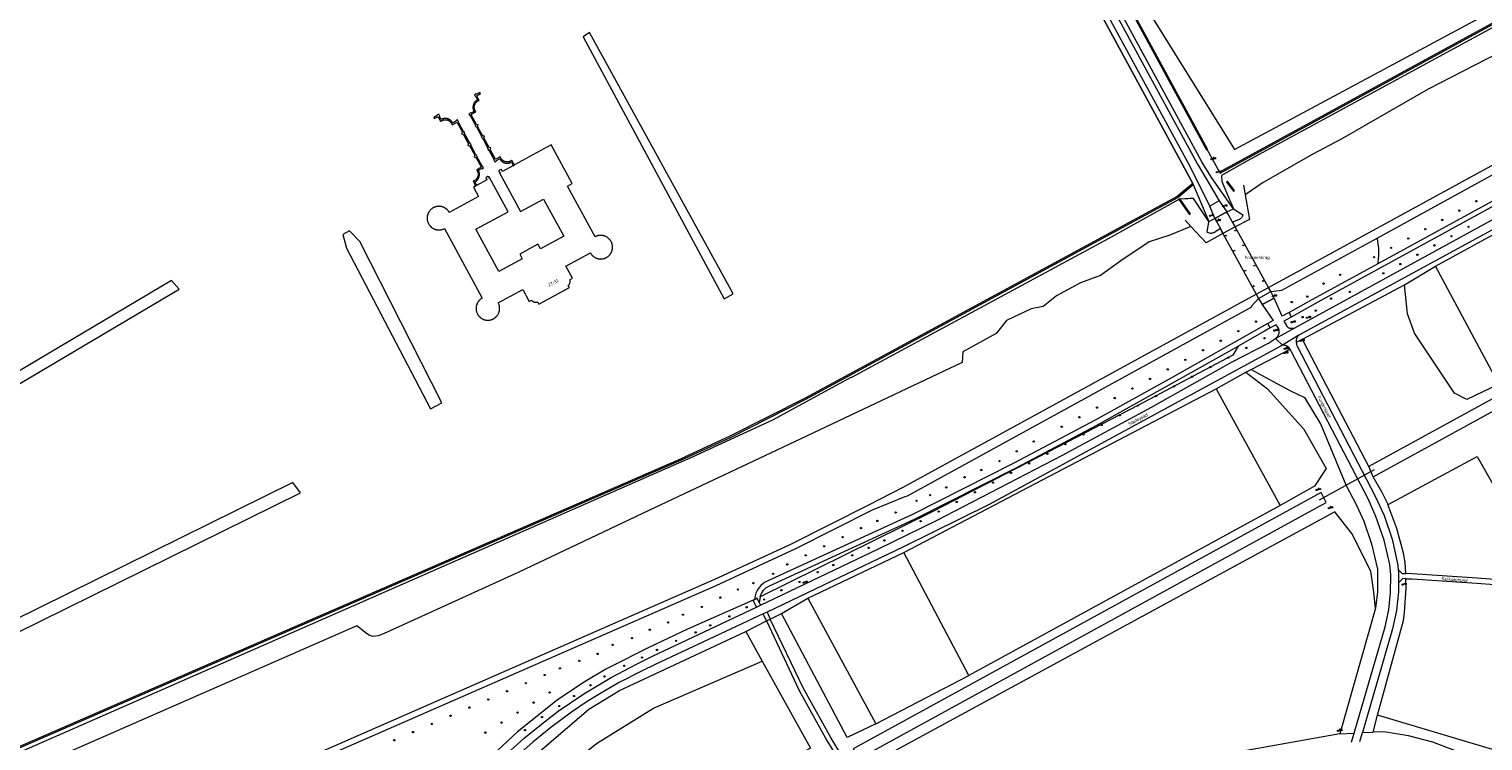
# Model space of a CAD drawing. Header units: metres. Extents: x 138165 to 154469, y 480134 to 494189.
# Tile 72 of 256: x 145283 to 145849, y 484283 to 484559. Entities that reach past the tile are written whole.
import ezdxf

# ---------------------------------------------------------------- set-up
doc = ezdxf.new("R2010")
doc.units = ezdxf.units.M
doc.header["$LTSCALE"] = 0.001
doc.header["$MEASUREMENT"] = 0
for name, color, linetype, lineweight in [('TOP-L-duiker', 7, 'Continuous', 0), ('TOP-L-terrein hoogteverschil grondkering', 7, 'Continuous', 0), ('TOP-L-terrein schutting raster hek leuning', 7, 'Continuous', 0), ('TOP-L-topo objecten punt', 7, 'Continuous', 0), ('TOP-L-topo objecten vlak', 7, 'Continuous', 0), ('TOP-L-water beschoeiing', 7, 'Continuous', 0), ('TOP-T-topo huisnummering naamgeving', 7, 'Continuous', 0)]:
    doc.layers.add(name, color=color, linetype=linetype, lineweight=lineweight)
doc.styles.add('Style-INTL_ISO', font='INTL_ISO.shx')
doc.styles.add('Style-STANDARD', font='STANDARD.shx')

# ---------------------------------------------------------------- blocks, each defined once
blk = doc.blocks.new('24')
at = {"layer": 'TOP-L-topo objecten punt', "color": 7, "linetype": 'Continuous', "lineweight": 0}
for radius in [0.025, 0.0182, 0.0115, 0.005]:
    blk.add_circle((0, 0), radius, dxfattribs=at)
blk = doc.blocks.new('131')
at = {"layer": 'TOP-L-topo objecten punt', "color": 7, "linetype": 'Continuous', "lineweight": 0}
blk.add_circle((0, 0), 0.025, dxfattribs=at)
at = {"layer": 'TOP-L-topo objecten punt', "color": 7, "linetype": 'Continuous', "lineweight": 0, "style": 'Style-STANDARD'}
blk.add_text('SM', height=0.06, dxfattribs=at).set_placement((0.0483, 0))
blk = doc.blocks.new('175')
at = {"layer": 'TOP-L-topo objecten punt', "color": 7, "linetype": 'Continuous', "lineweight": 0}
blk.add_circle((0, 0), 0.025, dxfattribs=at)
at = {"layer": 'TOP-L-topo objecten punt', "color": 7, "linetype": 'Continuous', "lineweight": 0, "style": 'Style-STANDARD'}
blk.add_text('SB', height=0.06, dxfattribs=at).set_placement((0.0483, 0))
blk = doc.blocks.new('11')
at = {"layer": 'TOP-L-topo objecten punt', "color": 7, "linetype": 'Continuous', "lineweight": 0}
blk.add_circle((0, 0), 0.025, dxfattribs=at)
at = {"layer": 'TOP-L-topo objecten punt', "color": 7, "linetype": 'Continuous', "lineweight": 0, "style": 'Style-STANDARD'}
blk.add_text('AB', height=0.06, dxfattribs=at).set_placement((0.0483, 0))
blk = doc.blocks.new('14')
at = {"layer": 'TOP-L-topo objecten punt', "color": 7, "linetype": 'Continuous', "lineweight": 0}
blk.add_circle((0, 0), 0.025, dxfattribs=at)
at = {"layer": 'TOP-L-topo objecten punt', "color": 7, "linetype": 'Continuous', "lineweight": 0, "style": 'Style-STANDARD'}
blk.add_text('VB', height=0.06, dxfattribs=at).set_placement((0.0483, 0))

msp = doc.modelspace()

# ---------------------------------------------------------------- linework, layer by layer
at = {"layer": 'TOP-L-duiker', "flags": 128}
for points in [[(145746.28, 484503.5), (145741.31, 484512.46)], [(145784.97, 484376.41), (145806.41, 484388.21)]]:
    msp.add_lwpolyline(points, dxfattribs=at)
at = {"layer": 'TOP-L-terrein hoogteverschil grondkering', "flags": 128}
for points in [[(145755.47, 484498.64), (145756.11, 484494.91)], [(145756.11, 484494.91), (145757.76, 484485.34), (145752.29, 484482.39)], [(145735.04, 484482.63), (145732.79, 484485.06)], [(145747.51, 484479.89), (145740.94, 484476.25), (145735.04, 484482.63)], [(145752.29, 484482.39), (145747.51, 484479.89)]]:
    msp.add_lwpolyline(points, dxfattribs=at)
at = {"layer": 'TOP-L-terrein schutting raster hek leuning', "flags": 128}
msp.add_lwpolyline([(145735.73, 484499.34), (145594.26, 484759.77), (145592.19, 484763.25), (145589.82, 484766.4), (145587.11, 484769.32), (145585.89, 484770.45), (145584.62, 484771.57), (145583.38, 484772.44), (145579.08, 484774.65)], dxfattribs=at)
at = {"layer": 'TOP-L-topo objecten vlak', "flags": 128}
for points in [[(145579.08, 484774.65), (145583.38, 484772.44), (145584.62, 484771.57), (145585.89, 484770.45), (145587.11, 484769.32), (145589.82, 484766.4), (145592.19, 484763.25), (145594.26, 484759.77), (145735.73, 484499.34)], [(145742.34, 484490.43), (145734.9, 484505.6), (145595.98, 484760.8), (145593.85, 484764.36), (145591.36, 484767.69), (145588.53, 484770.73), (145587.25, 484771.92)], [(145330.88, 484249.64), (145550.02, 484345.58), (145579.21, 484359.1), (145609.89, 484374.49), (145623.19, 484381.3), (145760.47, 484456.3), (145765.2, 484458.89), (146220.19, 484707.49), (146253.18, 484725.48), (146300.77, 484751.18)], [(146062.05, 484676.38), (146037.15, 484662.66), (145999.88, 484642.3), (145746.16, 484503.72), (145746.4, 484503.28), (146000.12, 484641.86), (146037.16, 484662.1), (146037.82, 484660.77)], [(145851.84, 484672.23), (145839.16, 484665.43), (145831.71, 484658.57), (145825.84, 484653.2), (145815.08, 484648.31), (145805.14, 484644.39), (145800.9, 484640.81), (145795.35, 484639.18), (145792.09, 484633.96), (145782.31, 484629.4), (145761.12, 484618.15), (145743.15, 484609.29), (145718.86, 484596.9), (145709.73, 484592.5), (145705.28, 484587.41), (145751.98, 484512.56), (145899.93, 484592.03)], [(145775.47, 484443.17), (145879.41, 484500), (146000, 484565.8), (146183.11, 484665.69)], [(146184.61, 484662.95), (146017.13, 484571.51), (145890.05, 484501.88), (145777, 484440.31)], [(146037.82, 484660.77), (146000, 484640.23), (145756.76, 484507.96), (145746.94, 484502.45), (145747.11, 484500), (145750.03, 484493.06), (145750.22, 484492.6), (145750.41, 484492.14), (145751.54, 484489.45)], [(146278.67, 484649.33), (146000, 484496.45), (145804.19, 484389.32)], [(145805.93, 484385.34), (146000, 484491.61), (146257.07, 484632.44), (146280.56, 484645.19), (146280.89, 484645.37)], [(145683.79, 484605.77), (145737.61, 484506.76), (145741.6, 484500), (145746.01, 484492.49)], [(145751.54, 484489.45), (145743, 484501.56), (145739.35, 484507.75), (145685.26, 484607.25)], [(145688.6, 484608.99), (145741.09, 484512.34), (145741.53, 484512.58), (145689.04, 484609.22)], [(145830.13, 484467.15), (146010.64, 484565.88)], [(145557.12, 484456.42), (145501.29, 484557.94), (145498.79, 484556.27), (145553.58, 484454.54), (145557.12, 484456.42)], [(145868.12, 484556.85), (145827.26, 484535.98), (145793.67, 484516.66), (145782.4, 484510.63), (145763.16, 484499.65), (145756.11, 484494.91), (145757.76, 484485.34), (145752.29, 484482.39)], [(145472.17, 484506.56), (145471.98, 484506.91), (145471.85, 484506.84), (145471.06, 484508.28), (145470.97, 484508.21), (145470.91, 484508.17), (145470.78, 484508.09), (145470.65, 484508.01), (145470.58, 484507.97), (145470.45, 484507.91), (145470.31, 484507.85), (145470.17, 484507.8), (145470.09, 484507.78), (145469.95, 484507.74), (145469.8, 484507.71), (145469.65, 484507.69), (145469.5, 484507.67), (145469.35, 484507.66), (145469.27, 484507.66), (145469.12, 484507.67), (145469.05, 484507.67), (145468.9, 484507.69), (145468.75, 484507.72), (145468.6, 484507.75), (145468.45, 484507.79), (145468.38, 484507.81), (145468.31, 484507.84), (145468.24, 484507.86), (145468.17, 484507.89), (145468.03, 484507.95), (145467.9, 484508.02), (145467.83, 484508.06), (145467.71, 484508.14), (145467.58, 484508.23), (145467.52, 484508.28), (145467.46, 484508.32), (145467.41, 484508.37), (145467.3, 484508.47), (145467.24, 484508.53), (145467.19, 484508.58), (145467.14, 484508.64), (145467.09, 484508.7), (145467, 484508.82), (145466.95, 484508.88), (145466.87, 484509), (145466.83, 484509.07), (145466.8, 484509.13), (145466.76, 484509.2), (145466.73, 484509.27), (145466.69, 484509.33), (145466.63, 484509.47), (145466.58, 484509.61), (145464.87, 484508.69), (145464.8, 484508.82), (145464.67, 484508.75), (145462.62, 484512.53), (145462.75, 484512.6), (145462.91, 484513.14), (145462.37, 484513.3), (145462.24, 484513.23), (145460.19, 484517.01), (145460.32, 484517.08), (145460.48, 484517.62), (145459.94, 484517.79), (145459.81, 484517.72), (145457.76, 484521.49), (145457.89, 484521.57), (145458.05, 484522.11), (145457.51, 484522.27), (145457.38, 484522.2), (145455.33, 484525.98), (145455.46, 484526.05), (145455.39, 484526.18), (145457.1, 484527.11), (145457.02, 484527.21), (145456.98, 484527.27), (145456.94, 484527.33), (145456.86, 484527.46), (145456.82, 484527.52), (145456.79, 484527.59), (145456.72, 484527.73), (145456.66, 484527.87), (145456.64, 484527.94), (145456.61, 484528.01), (145456.57, 484528.15), (145456.54, 484528.3), (145456.51, 484528.45), (145456.49, 484528.6), (145456.48, 484528.75), (145456.48, 484528.82), (145456.48, 484528.97), (145456.48, 484529.05), (145456.48, 484529.13), (145456.5, 484529.28), (145456.53, 484529.42), (145456.54, 484529.5), (145456.58, 484529.65), (145456.6, 484529.72), (145456.62, 484529.79), (145456.67, 484529.93), (145456.7, 484530), (145456.77, 484530.14), (145456.83, 484530.27), (145456.87, 484530.34), (145456.91, 484530.4), (145456.99, 484530.53), (145457.04, 484530.59), (145457.13, 484530.71), (145457.18, 484530.77), (145457.23, 484530.82), (145457.29, 484530.88), (145457.34, 484530.93), (145457.45, 484531.03), (145457.51, 484531.08), (145457.63, 484531.17), (145457.75, 484531.26), (145457.88, 484531.34), (145458.01, 484531.41), (145458.14, 484531.48), (145458.28, 484531.54), (145458.43, 484531.59), (145457.5, 484533.3), (145457.63, 484533.37), (145457.56, 484533.5), (145458.88, 484534.22), (145458.64, 484534.66), (145457.32, 484533.94), (145457.25, 484534.07), (145456.55, 484533.69), (145456.93, 484532.99), (145457.06, 484533.06), (145457.73, 484531.83), (145457.58, 484531.75), (145457.45, 484531.66), (145457.31, 484531.57), (145457.18, 484531.46), (145457.12, 484531.41), (145457.06, 484531.36), (145457, 484531.3), (145456.94, 484531.24), (145456.89, 484531.18), (145456.83, 484531.12), (145456.73, 484531), (145456.62, 484530.87), (145456.53, 484530.73), (145456.49, 484530.67), (145456.45, 484530.6), (145456.36, 484530.45), (145456.29, 484530.31), (145456.23, 484530.16), (145456.2, 484530.08), (145456.17, 484530.01), (145456.12, 484529.85), (145456.07, 484529.69), (145456.05, 484529.61), (145456.04, 484529.53), (145456.01, 484529.37), (145455.99, 484529.21), (145455.98, 484529.04), (145455.98, 484528.88), (145455.98, 484528.72), (145455.98, 484528.64), (145455.99, 484528.55), (145456.01, 484528.39), (145456.04, 484528.23), (145456.06, 484528.15), (145456.1, 484527.99), (145456.12, 484527.91), (145456.17, 484527.76), (145456.23, 484527.6), (145456.26, 484527.53), (145456.33, 484527.38), (145456.38, 484527.29), (145455.15, 484526.62), (145455.08, 484526.75), (145454.37, 484526.37), (145454.76, 484525.67), (145454.89, 484525.74), (145456.94, 484521.96), (145456.8, 484521.89), (145457.19, 484521.18), (145457.32, 484521.26), (145459.37, 484517.48), (145459.24, 484517.41), (145459.62, 484516.7), (145459.75, 484516.77), (145461.8, 484512.99), (145461.67, 484512.92), (145462.05, 484512.22), (145462.18, 484512.29), (145464.23, 484508.51), (145464.1, 484508.44), (145464.48, 484507.73), (145465.18, 484508.12), (145465.11, 484508.25), (145466.34, 484508.92), (145466.42, 484508.77), (145466.47, 484508.71), (145466.51, 484508.64), (145466.61, 484508.5), (145466.66, 484508.44), (145466.71, 484508.38), (145466.76, 484508.31), (145466.82, 484508.25), (145466.93, 484508.13), (145466.99, 484508.08), (145467.05, 484508.02), (145467.11, 484507.97), (145467.17, 484507.91), (145467.3, 484507.81), (145467.44, 484507.72), (145467.51, 484507.68), (145467.58, 484507.63), (145467.72, 484507.55), (145467.86, 484507.48), (145468.02, 484507.41), (145468.09, 484507.38), (145468.24, 484507.33), (145468.4, 484507.28), (145468.56, 484507.24), (145468.64, 484507.23), (145468.72, 484507.21), (145468.8, 484507.2), (145468.96, 484507.18), (145469.13, 484507.17), (145469.29, 484507.16), (145469.46, 484507.17), (145469.62, 484507.18), (145469.78, 484507.2), (145469.94, 484507.23), (145470.02, 484507.24), (145470.18, 484507.28), (145470.26, 484507.31), (145470.34, 484507.33), (145470.49, 484507.39), (145470.64, 484507.45), (145470.72, 484507.48), (145470.89, 484507.57), (145471.41, 484506.6), (145471.28, 484506.53), (145471.47, 484506.18)], [(145457.58, 484498.65), (145457.39, 484499), (145457.26, 484498.93), (145456.75, 484499.91), (145456.82, 484499.95), (145456.89, 484499.99), (145457.03, 484500.08), (145457.16, 484500.17), (145457.29, 484500.28), (145457.35, 484500.33), (145457.41, 484500.38), (145457.47, 484500.44), (145457.53, 484500.5), (145457.64, 484500.62), (145457.75, 484500.74), (145457.8, 484500.81), (145457.85, 484500.87), (145457.89, 484500.94), (145457.94, 484501.01), (145458.03, 484501.15), (145458.11, 484501.29), (145458.14, 484501.36), (145458.18, 484501.44), (145458.24, 484501.59), (145458.3, 484501.74), (145458.35, 484501.9), (145458.37, 484501.97), (145458.39, 484502.06), (145458.41, 484502.13), (145458.43, 484502.22), (145458.44, 484502.29), (145458.45, 484502.38), (145458.47, 484502.54), (145458.48, 484502.62), (145458.48, 484502.7), (145458.48, 484502.78), (145458.48, 484502.87), (145458.48, 484503.03), (145458.47, 484503.19), (145458.46, 484503.27), (145458.45, 484503.35), (145458.42, 484503.52), (145458.38, 484503.67), (145458.33, 484503.83), (145458.31, 484503.91), (145458.28, 484503.99), (145458.22, 484504.14), (145458.19, 484504.22), (145458.15, 484504.29), (145458.12, 484504.36), (145458.08, 484504.43), (145459.31, 484505.1), (145459.38, 484504.97), (145460.08, 484505.35), (145459.7, 484506.06), (145459.57, 484505.98), (145457.52, 484509.76), (145457.65, 484509.84), (145457.27, 484510.54), (145457.14, 484510.47), (145455.09, 484514.25), (145455.22, 484514.32), (145454.84, 484515.02), (145454.71, 484514.95), (145452.66, 484518.73), (145452.79, 484518.8), (145452.41, 484519.5), (145452.28, 484519.43), (145450.23, 484523.21), (145450.36, 484523.28), (145449.98, 484523.99), (145449.28, 484523.61), (145449.35, 484523.47), (145448.12, 484522.81), (145448.08, 484522.88), (145447.99, 484523.02), (145447.9, 484523.16), (145447.85, 484523.22), (145447.8, 484523.28), (145447.75, 484523.35), (145447.64, 484523.47), (145447.53, 484523.59), (145447.41, 484523.7), (145447.35, 484523.76), (145447.22, 484523.86), (145447.09, 484523.96), (145447.02, 484524), (145446.95, 484524.05), (145446.81, 484524.13), (145446.67, 484524.21), (145446.59, 484524.24), (145446.45, 484524.31), (145446.37, 484524.34), (145446.29, 484524.37), (145446.14, 484524.42), (145445.98, 484524.46), (145445.9, 484524.48), (145445.82, 484524.5), (145445.66, 484524.53), (145445.49, 484524.54), (145445.33, 484524.56), (145445.25, 484524.56), (145445.17, 484524.56), (145445, 484524.56), (145444.92, 484524.55), (145444.76, 484524.53), (145444.68, 484524.52), (145444.52, 484524.5), (145444.36, 484524.46), (145444.28, 484524.44), (145444.12, 484524.39), (145444.04, 484524.36), (145443.97, 484524.34), (145443.82, 484524.27), (145443.67, 484524.2), (145443.58, 484524.16), (145442.91, 484525.39), (145443.04, 484525.46), (145442.66, 484526.16), (145441.95, 484525.78), (145442.03, 484525.65), (145440.71, 484524.93), (145440.95, 484524.49), (145442.26, 484525.21), (145442.34, 484525.08), (145442.47, 484525.15), (145443.39, 484523.44), (145443.49, 484523.51), (145443.55, 484523.56), (145443.68, 484523.64), (145443.81, 484523.71), (145443.94, 484523.78), (145444.08, 484523.84), (145444.22, 484523.9), (145444.37, 484523.95), (145444.44, 484523.97), (145444.59, 484524), (145444.73, 484524.03), (145444.81, 484524.04), (145444.96, 484524.05), (145445.11, 484524.06), (145445.19, 484524.06), (145445.34, 484524.06), (145445.49, 484524.04), (145445.56, 484524.03), (145445.71, 484524.01), (145445.79, 484523.99), (145445.93, 484523.96), (145446.01, 484523.94), (145446.08, 484523.91), (145446.15, 484523.89), (145446.29, 484523.83), (145446.43, 484523.77), (145446.49, 484523.74), (145446.56, 484523.7), (145446.69, 484523.62), (145446.75, 484523.58), (145446.88, 484523.49), (145446.94, 484523.45), (145446.99, 484523.4), (145447.11, 484523.3), (145447.16, 484523.25), (145447.27, 484523.14), (145447.37, 484523.03), (145447.42, 484522.97), (145447.51, 484522.85), (145447.59, 484522.72), (145447.67, 484522.59), (145447.73, 484522.46), (145447.8, 484522.32), (145447.85, 484522.18), (145447.88, 484522.11), (145449.58, 484523.03), (145449.66, 484522.9), (145449.79, 484522.97), (145451.84, 484519.2), (145451.71, 484519.12), (145451.55, 484518.58), (145452.09, 484518.42), (145452.22, 484518.49), (145454.27, 484514.71), (145454.14, 484514.64), (145453.98, 484514.1), (145454.52, 484513.94), (145454.65, 484514.01), (145456.7, 484510.23), (145456.57, 484510.16), (145456.41, 484509.61), (145456.95, 484509.45), (145457.08, 484509.52), (145459.13, 484505.74), (145459, 484505.67), (145459.07, 484505.54), (145457.36, 484504.61), (145457.41, 484504.56), (145457.45, 484504.49), (145457.54, 484504.37), (145457.62, 484504.24), (145457.65, 484504.17), (145457.72, 484504.04), (145457.75, 484503.97), (145457.81, 484503.83), (145457.86, 484503.69), (145457.9, 484503.54), (145457.93, 484503.39), (145457.96, 484503.25), (145457.97, 484503.17), (145457.98, 484503.02), (145457.98, 484502.95), (145457.98, 484502.87), (145457.98, 484502.79), (145457.98, 484502.64), (145457.97, 484502.57), (145457.95, 484502.42), (145457.93, 484502.27), (145457.89, 484502.12), (145457.87, 484502.05), (145457.85, 484501.98), (145457.8, 484501.84), (145457.77, 484501.76), (145457.75, 484501.7), (145457.68, 484501.56), (145457.61, 484501.42), (145457.57, 484501.36), (145457.53, 484501.3), (145457.45, 484501.17), (145457.36, 484501.05), (145457.31, 484500.99), (145457.21, 484500.88), (145457.15, 484500.83), (145457.04, 484500.72), (145456.99, 484500.67), (145456.87, 484500.58), (145456.81, 484500.53), (145456.68, 484500.45), (145456.56, 484500.37), (145456.49, 484500.33), (145456.42, 484500.3), (145456.36, 484500.26), (145456.22, 484500.2), (145456.15, 484500.17), (145456.03, 484500.13), (145456.82, 484498.69), (145456.68, 484498.62), (145456.88, 484498.26)], [(145456.88, 484498.26), (145456.17, 484497.88), (145458.17, 484494.2), (145446.77, 484488.02), (145446.67, 484488.18), (145446.62, 484488.26), (145446.52, 484488.42), (145446.47, 484488.5), (145446.35, 484488.66), (145446.29, 484488.73), (145446.17, 484488.88), (145446.04, 484489.02), (145445.97, 484489.09), (145445.9, 484489.15), (145445.76, 484489.28), (145445.69, 484489.34), (145445.61, 484489.41), (145445.54, 484489.47), (145445.46, 484489.52), (145445.39, 484489.58), (145445.31, 484489.63), (145445.15, 484489.74), (145444.98, 484489.84), (145444.9, 484489.88), (145444.73, 484489.97), (145444.55, 484490.05), (145444.46, 484490.08), (145444.29, 484490.15), (145444.1, 484490.21), (145443.92, 484490.27), (145443.83, 484490.29), (145443.64, 484490.33), (145443.55, 484490.35), (145443.36, 484490.38), (145443.26, 484490.39), (145443.07, 484490.41), (145442.88, 484490.42), (145442.69, 484490.42), (145442.59, 484490.42), (145442.4, 484490.41), (145442.31, 484490.4), (145442.11, 484490.38), (145441.93, 484490.35), (145441.83, 484490.33), (145441.64, 484490.29), (145441.55, 484490.27), (145441.37, 484490.22), (145441.19, 484490.15), (145441.01, 484490.09), (145440.83, 484490.01), (145440.66, 484489.93), (145440.58, 484489.88), (145440.41, 484489.79), (145440.24, 484489.69), (145440.09, 484489.58), (145439.93, 484489.47), (145439.78, 484489.35), (145439.71, 484489.28), (145439.57, 484489.16), (145439.43, 484489.02), (145439.3, 484488.88), (145439.18, 484488.73), (145439.06, 484488.58), (145439.01, 484488.51), (145438.9, 484488.35), (145438.85, 484488.27), (145438.75, 484488.1), (145438.66, 484487.93), (145438.61, 484487.85), (145438.53, 484487.67), (145438.46, 484487.5), (145438.43, 484487.41), (145438.36, 484487.23), (145438.34, 484487.13), (145438.29, 484486.95), (145438.26, 484486.86), (145438.23, 484486.67), (145438.21, 484486.57), (145438.18, 484486.39), (145438.16, 484486.19), (145438.16, 484486.1), (145438.15, 484485.91), (145438.15, 484485.72), (145438.16, 484485.52), (145438.18, 484485.33), (145438.2, 484485.14), (145438.23, 484484.96), (145438.28, 484484.77), (145438.3, 484484.67), (145438.35, 484484.49), (145438.38, 484484.4), (145438.41, 484484.31), (145438.45, 484484.22), (145438.52, 484484.04), (145438.6, 484483.87), (145438.64, 484483.78), (145438.73, 484483.61), (145438.82, 484483.45), (145438.93, 484483.28), (145438.98, 484483.21), (145439.09, 484483.05), (145439.15, 484482.98), (145439.27, 484482.83), (145439.34, 484482.76), (145439.4, 484482.69), (145439.47, 484482.62), (145439.54, 484482.55), (145439.68, 484482.42), (145439.75, 484482.36), (145439.9, 484482.23), (145440.05, 484482.12), (145440.13, 484482.07), (145440.29, 484481.96), (145440.45, 484481.86), (145440.62, 484481.77), (145440.79, 484481.68), (145440.88, 484481.64), (145441.06, 484481.57), (145441.24, 484481.5), (145441.33, 484481.47), (145441.51, 484481.42), (145441.6, 484481.39), (145441.79, 484481.35), (145441.88, 484481.33), (145442.07, 484481.3), (145442.26, 484481.28), (145442.36, 484481.27), (145442.45, 484481.26), (145442.55, 484481.26), (145442.74, 484481.25), (145442.84, 484481.25), (145443.03, 484481.26), (145443.22, 484481.28), (145443.41, 484481.3), (145443.6, 484481.34), (145443.79, 484481.38), (145443.97, 484481.42), (145444.06, 484481.45), (145444.24, 484481.51), (145444.42, 484481.58), (145444.6, 484481.65), (145444.69, 484481.69), (145444.77, 484481.73), (145444.92, 484481.81), (145459.58, 484454.79), (145459.49, 484454.74), (145459.33, 484454.64), (145459.25, 484454.59), (145459.09, 484454.48), (145458.94, 484454.37), (145458.79, 484454.25), (145458.65, 484454.12), (145458.51, 484453.99), (145458.38, 484453.85), (145458.31, 484453.78), (145458.19, 484453.63), (145458.07, 484453.48), (145457.96, 484453.32), (145457.91, 484453.24), (145457.81, 484453.08), (145457.72, 484452.91), (145457.63, 484452.74), (145457.55, 484452.57), (145457.48, 484452.39), (145457.41, 484452.21), (145457.36, 484452.03), (145457.31, 484451.84), (145457.29, 484451.75), (145457.27, 484451.65), (145457.23, 484451.47), (145457.21, 484451.28), (145457.2, 484451.18), (145457.18, 484450.99), (145457.18, 484450.89), (145457.18, 484450.7), (145457.18, 484450.51), (145457.2, 484450.32), (145457.22, 484450.13), (145457.23, 484450.03), (145457.27, 484449.85), (145457.29, 484449.75), (145457.33, 484449.57), (145457.39, 484449.38), (145457.45, 484449.2), (145457.52, 484449.02), (145457.59, 484448.85), (145457.67, 484448.67), (145457.77, 484448.51), (145457.86, 484448.34), (145457.91, 484448.26), (145458.02, 484448.1), (145458.14, 484447.95), (145458.2, 484447.87), (145458.26, 484447.8), (145458.38, 484447.66), (145458.45, 484447.59), (145458.52, 484447.52), (145458.58, 484447.45), (145458.65, 484447.38), (145458.72, 484447.32), (145458.8, 484447.26), (145458.87, 484447.2), (145458.95, 484447.14), (145459.02, 484447.08), (145459.18, 484446.97), (145459.34, 484446.86), (145459.5, 484446.77), (145459.59, 484446.72), (145459.67, 484446.67), (145459.84, 484446.59), (145459.93, 484446.55), (145460.11, 484446.48), (145460.2, 484446.45), (145460.38, 484446.38), (145460.47, 484446.36), (145460.56, 484446.33), (145460.65, 484446.31), (145460.75, 484446.28), (145460.94, 484446.25), (145461.03, 484446.23), (145461.22, 484446.2), (145461.41, 484446.18), (145461.51, 484446.18), (145461.7, 484446.17), (145461.79, 484446.17), (145461.98, 484446.18), (145462.08, 484446.18), (145462.27, 484446.2), (145462.37, 484446.21), (145462.55, 484446.24), (145462.74, 484446.28), (145462.93, 484446.32), (145463.11, 484446.38), (145463.3, 484446.43), (145463.39, 484446.47), (145463.47, 484446.5), (145463.56, 484446.54), (145463.74, 484446.62), (145463.82, 484446.66), (145463.91, 484446.71), (145464.08, 484446.8), (145464.24, 484446.9), (145464.4, 484447.01), (145464.48, 484447.06), (145464.63, 484447.18), (145464.7, 484447.24), (145464.85, 484447.36), (145464.98, 484447.5), (145465.05, 484447.56), (145465.18, 484447.7), (145465.31, 484447.85), (145465.37, 484447.92), (145465.42, 484448), (145465.48, 484448.08), (145465.54, 484448.16), (145465.64, 484448.32), (145465.74, 484448.48), (145465.83, 484448.65), (145465.92, 484448.82), (145465.99, 484449), (145466.03, 484449.08), (145466.1, 484449.26), (145466.15, 484449.45), (145466.2, 484449.63), (145466.25, 484449.82), (145466.27, 484449.91), (145466.3, 484450.1), (145466.31, 484450.2), (145466.33, 484450.39), (145466.34, 484450.48), (145466.34, 484450.67), (145466.34, 484450.77), (145466.34, 484450.96), (145466.33, 484451.06), (145466.33, 484451.15), (145466.31, 484451.34), (145466.29, 484451.44), (145466.26, 484451.62), (145466.24, 484451.72), (145466.2, 484451.91), (145466.17, 484452), (145466.12, 484452.18), (145466.05, 484452.36), (145466.02, 484452.45), (145465.94, 484452.63), (145465.9, 484452.71), (145465.86, 484452.8), (145465.79, 484452.94), (145475.3, 484458.1), (145477.83, 484453.45), (145478.74, 484453.94), (145478.78, 484453.89), (145478.83, 484453.84), (145478.88, 484453.79), (145478.97, 484453.7), (145479.02, 484453.66), (145479.13, 484453.57), (145479.24, 484453.5), (145479.29, 484453.46), (145479.41, 484453.39), (145479.53, 484453.33), (145479.59, 484453.31), (145479.71, 484453.26), (145479.84, 484453.22), (145479.97, 484453.18), (145480.1, 484453.16), (145480.17, 484453.15), (145480.3, 484453.14), (145480.43, 484453.13), (145480.5, 484453.13), (145480.57, 484453.13), (145480.7, 484453.14), (145480.83, 484453.16), (145480.96, 484453.19), (145481.02, 484453.2), (145481.13, 484453.23), (145481.57, 484452.4), (145493.44, 484458.84), (145492.99, 484459.67), (145493.04, 484459.71), (145493.09, 484459.76), (145493.19, 484459.85), (145493.23, 484459.9), (145493.28, 484459.95), (145493.36, 484460.05), (145493.4, 484460.11), (145493.44, 484460.16), (145493.47, 484460.22), (145493.54, 484460.33), (145493.6, 484460.45), (145493.63, 484460.51), (145493.67, 484460.64), (145493.72, 484460.77), (145493.75, 484460.9), (145493.76, 484460.96), (145493.78, 484461.09), (145493.8, 484461.22), (145493.8, 484461.29), (145493.8, 484461.42), (145493.8, 484461.56), (145493.78, 484461.69), (145493.76, 484461.82), (145493.75, 484461.89), (145493.73, 484461.95), (145493.7, 484462.05), (145494.61, 484462.55), (145492.08, 484467.2), (145501.6, 484472.36), (145501.65, 484472.28), (145501.75, 484472.12), (145501.85, 484471.96), (145501.96, 484471.8), (145502.02, 484471.72), (145502.08, 484471.65), (145502.2, 484471.5), (145502.33, 484471.36), (145502.4, 484471.29), (145502.54, 484471.16), (145502.61, 484471.1), (145502.76, 484470.98), (145502.83, 484470.92), (145502.99, 484470.8), (145503.15, 484470.7), (145503.31, 484470.59), (145503.48, 484470.5), (145503.65, 484470.41), (145503.82, 484470.34), (145503.91, 484470.3), (145504.09, 484470.23), (145504.18, 484470.2), (145504.36, 484470.14), (145504.55, 484470.09), (145504.64, 484470.07), (145504.73, 484470.05), (145504.92, 484470.02), (145505.02, 484470), (145505.21, 484469.98), (145505.4, 484469.97), (145505.59, 484469.96), (145505.78, 484469.96), (145505.88, 484469.97), (145506.07, 484469.98), (145506.16, 484469.99), (145506.35, 484470.02), (145506.45, 484470.03), (145506.64, 484470.07), (145506.82, 484470.12), (145506.91, 484470.14), (145507.1, 484470.2), (145507.28, 484470.27), (145507.36, 484470.3), (145507.54, 484470.38), (145507.63, 484470.42), (145507.8, 484470.51), (145507.88, 484470.55), (145508.05, 484470.65), (145508.21, 484470.75), (145508.36, 484470.86), (145508.44, 484470.92), (145508.52, 484470.98), (145508.66, 484471.1), (145508.73, 484471.17), (145508.87, 484471.3), (145508.94, 484471.37), (145509, 484471.44), (145509.07, 484471.51), (145509.13, 484471.58), (145509.25, 484471.73), (145509.31, 484471.81), (145509.37, 484471.88), (145509.47, 484472.04), (145509.53, 484472.12), (145509.58, 484472.21), (145509.67, 484472.37), (145509.76, 484472.54), (145509.8, 484472.63), (145509.88, 484472.8), (145509.91, 484472.89), (145509.98, 484473.07), (145510.03, 484473.26), (145510.08, 484473.44), (145510.11, 484473.53), (145510.13, 484473.63), (145510.14, 484473.72), (145510.17, 484473.91), (145510.2, 484474.1), (145510.21, 484474.29), (145510.22, 484474.48), (145510.22, 484474.67), (145510.21, 484474.77), (145510.2, 484474.96), (145510.19, 484475.06), (145510.17, 484475.25), (145510.15, 484475.34), (145510.11, 484475.53), (145510.07, 484475.72), (145510.04, 484475.81), (145509.99, 484475.99), (145509.92, 484476.17), (145509.89, 484476.26), (145509.81, 484476.44), (145509.77, 484476.52), (145509.68, 484476.69), (145509.64, 484476.78), (145509.54, 484476.94), (145509.44, 484477.1), (145509.33, 484477.26), (145509.27, 484477.34), (145509.21, 484477.41), (145509.09, 484477.56), (145509.03, 484477.63), (145508.96, 484477.7), (145508.83, 484477.84), (145508.69, 484477.97), (145508.54, 484478.09), (145508.47, 484478.15), (145508.31, 484478.27), (145508.23, 484478.32), (145508.08, 484478.43), (145507.91, 484478.53), (145507.83, 484478.57), (145507.66, 484478.66), (145507.57, 484478.7), (145507.4, 484478.78), (145507.31, 484478.82), (145507.13, 484478.88), (145506.95, 484478.94), (145506.76, 484478.99), (145506.57, 484479.03), (145506.39, 484479.07), (145506.29, 484479.09), (145506.2, 484479.1), (145506.1, 484479.11), (145505.91, 484479.12), (145505.81, 484479.13), (145505.62, 484479.13), (145505.43, 484479.13), (145505.24, 484479.11), (145505.14, 484479.11), (145504.95, 484479.08), (145504.86, 484479.07), (145504.67, 484479.03), (145504.58, 484479.01), (145504.39, 484478.96), (145504.3, 484478.93), (145504.12, 484478.88), (145503.94, 484478.81), (145503.76, 484478.73), (145503.68, 484478.69), (145503.59, 484478.65), (145503.44, 484478.58), (145492.74, 484498.3), (145494.57, 484499.29), (145486.43, 484514.29), (145472.17, 484506.56)], [(145471.47, 484506.18), (145467.46, 484504.01), (145466.99, 484504.88), (145466.9, 484504.84), (145466.91, 484504.81), (145466.87, 484504.78), (145466.88, 484504.76), (145466.28, 484504.43), (145466.26, 484504.46), (145466.22, 484504.43), (145466.2, 484504.46), (145466.11, 484504.41), (145466.19, 484504.21), (145466.15, 484504.18), (145466.11, 484504.12), (145466.08, 484504.08), (145466.07, 484504.03), (145466.06, 484503.99), (145466.07, 484503.92), (145466.09, 484503.85), (145466.11, 484503.81), (145466.18, 484503.74), (145466.22, 484503.71), (145466.28, 484503.69), (145466.33, 484503.68), (145466.4, 484503.69), (145466.47, 484503.71), (145466.58, 484503.53), (145466.33, 484503.39), (145474.47, 484488.39), (145483.43, 484493.25), (145491.26, 484478.81), (145482.19, 484473.9), (145481.24, 484475.66), (145474.14, 484471.81), (145475.09, 484470.05), (145466.03, 484465.13), (145457.11, 484481.57), (145469.6, 484488.34), (145462.55, 484501.34), (145462.3, 484501.21), (145462.21, 484501.4), (145462.25, 484501.43), (145462.28, 484501.46), (145462.31, 484501.5), (145462.33, 484501.54), (145462.34, 484501.61), (145462.34, 484501.69), (145462.32, 484501.76), (145462.3, 484501.8), (145462.27, 484501.84), (145462.22, 484501.88), (145462.18, 484501.91), (145462.11, 484501.93), (145462.06, 484501.93), (145461.99, 484501.92), (145461.92, 484501.9), (145461.82, 484502.09), (145461.73, 484502.03), (145461.74, 484502.01), (145461.7, 484501.98), (145461.71, 484501.96), (145461.1, 484501.63), (145461.09, 484501.65), (145461.05, 484501.63), (145461.03, 484501.66), (145460.94, 484501.61), (145461.42, 484500.73), (145457.58, 484498.65)], [(145471.47, 484506.18), (145472.17, 484506.56)], [(145807.4, 484478.1), (145854.59, 484503.99)], [(145735.73, 484499.34), (145729.69, 484494.28), (145585.08, 484415.89), (145555.8, 484401.11), (145538.25, 484392.98), (145538.05, 484392.9), (145173.62, 484234.51), (145170.11, 484233.02), (145166.42, 484231.9), (145162.64, 484231.17), (145159.27, 484230.86), (145152.58, 484231.33), (145147.81, 484232.1), (145141.43, 484234.15), (145140.66, 484231.89)], [(145141.15, 484231.76), (145141.75, 484233.53), (145147.73, 484231.6), (145152.52, 484230.83), (145159.32, 484230.36), (145162.71, 484230.68), (145166.54, 484231.42), (145170.28, 484232.55), (145173.82, 484234.05), (145538.25, 484392.44), (145538.45, 484392.53), (145556.02, 484400.66), (145585.32, 484415.44), (145729.97, 484493.87), (145735.95, 484498.88)], [(145456.88, 484498.26), (145457.58, 484498.65)], [(145735.73, 484499.34), (145735.85, 484499.12), (145735.95, 484498.88)], [(145735.95, 484498.88), (145742, 484484.51)], [(145751.63, 484496.28), (145752.03, 484496.59), (145749.23, 484500.16), (145748.83, 484499.84), (145751.63, 484496.28)], [(145869.57, 484499.76), (145784.33, 484453.14), (145774.03, 484447.38)], [(145866.2, 484500.11), (145807.69, 484468.1)], [(145730.35, 484493.09), (145702.9, 484477.75), (145603.11, 484423.97), (145602.91, 484423.86), (145572.39, 484407.39), (145541.11, 484393), (145176.18, 484232.92), (145176.09, 484232.88), (145175.98, 484232.84), (145165.21, 484228.75), (145165.11, 484228.71), (145165.02, 484228.7), (145162.43, 484228.36), (145157.95, 484228.16), (145153.41, 484228.61), (145146.4, 484230.04), (145141.15, 484231.76)], [(145730.85, 484493.25), (145730.76, 484493.38), (145730.35, 484493.09)], [(145730.35, 484493.09), (145734.38, 484487.32), (145734.42, 484487.25), (145734.84, 484487.53), (145734.79, 484487.6), (145730.85, 484493.25)], [(145742, 484484.51), (145736.04, 484493.46), (145734.74, 484493.41), (145733.83, 484493.37), (145732.86, 484493.33), (145730.85, 484493.25)], [(145746.01, 484492.49), (145742.34, 484490.43)], [(145746.01, 484492.49), (145749.03, 484488.3)], [(145744.36, 484485.68), (145742.34, 484490.43)], [(145749.03, 484488.3), (145744.36, 484485.68), (145746.49, 484481.75), (145747.51, 484479.89), (145760.47, 484456.3), (145761.37, 484454.66), (145762.74, 484452.22), (145767.39, 484454.8), (145766.07, 484457.31), (145765.2, 484458.89), (145752.29, 484482.39), (145751.26, 484484.23), (145749.03, 484488.3)], [(145744.36, 484485.68), (145749.03, 484488.3)], [(145749.18, 484487.97), (145749.03, 484488.23), (145748.77, 484488.08), (145748.91, 484487.82), (145749.18, 484487.97)], [(145749.03, 484488.3), (145751.54, 484489.45)], [(145751.54, 484489.45), (145751.64, 484489.39), (145755.2, 484487.11), (145755.19, 484487.03), (145755.15, 484486.81), (145755.08, 484486.59), (145754.99, 484486.38), (145754.88, 484486.17), (145754.75, 484485.98), (145754.6, 484485.81), (145754.43, 484485.66), (145754.25, 484485.52), (145754.06, 484485.4), (145753.95, 484485.35), (145753.86, 484485.3), (145753.75, 484485.26), (145753.51, 484485.16), (145751.26, 484484.23), (145752.29, 484482.39)], [(145747.51, 484479.89), (145740.94, 484476.25), (145735.04, 484482.63), (145726.89, 484479.16), (145718.86, 484476.59), (145707.75, 484469.18), (145699.93, 484463.52), (145692.11, 484460.74), (145682.85, 484455.69), (145677.61, 484451.47), (145672.98, 484450.65), (145663.3, 484446.12), (145659.29, 484441.07), (145646.33, 484433.87), (145646.08, 484429.78), (145576.28, 484396.68), (145524.33, 484372.23), (145473.85, 484348.29), (145421.49, 484324.51), (145419.17, 484323.55), (145417.01, 484323.31), (145415.57, 484323.79), (145414.57, 484324.43), (145410.89, 484327.4), (145175.07, 484224.3)], [(145411.96, 484476.8), (145408.04, 484480.91), (145405.35, 484479.42), (145406.76, 484474.2), (145439.43, 484411.79), (145443.88, 484414.02), (145411.96, 484476.8)], [(145747.51, 484479.89), (145746.49, 484481.75), (145744.32, 484480.34), (145744.22, 484480.29), (145744.12, 484480.24), (145743.8, 484480.1), (145743.45, 484480), (145743.1, 484479.93), (145742.84, 484479.91), (145742.74, 484479.9), (145742.64, 484479.91), (145742.61, 484479.91), (145742.25, 484479.98), (145741.9, 484480.09), (145741.55, 484480.23), (145741.35, 484480.34), (145741.37, 484480.44), (145741.98, 484484.41), (145742, 484484.51)], [(145742, 484484.51), (145744.36, 484485.68)], [(145744.71, 484485.78), (145744.45, 484485.63), (145744.6, 484485.37), (145744.86, 484485.52), (145744.71, 484485.78)], [(145752.29, 484482.39), (145747.51, 484479.89)], [(145752.12, 484481.04), (145752.39, 484481.19), (145752.53, 484480.92), (145752.27, 484480.78), (145752.12, 484481.04)], [(145368.29, 484263.5), (145550.53, 484343.13), (145581.43, 484357.43), (145611.26, 484372.5), (145623.98, 484377.64), (145624.86, 484377.94), (145758.7, 484451.38), (145758.65, 484451.58), (145761.37, 484454.66), (145766.07, 484457.31), (145770.39, 484457.79), (145807.4, 484478.1)], [(145748.48, 484479.03), (145748.74, 484479.18), (145748.89, 484478.91), (145748.62, 484478.77), (145748.48, 484479.03)], [(145755.24, 484475.31), (145755.5, 484475.46), (145755.64, 484475.19), (145755.38, 484475.05), (145755.24, 484475.31)], [(145807.69, 484468.1), (145807.91, 484469.59), (145807.93, 484469.79), (145807.96, 484470), (145808.01, 484470.42), (145808.04, 484470.84), (145808.06, 484471.04), (145808.08, 484471.46), (145808.1, 484471.88), (145808.11, 484472.09), (145808.11, 484472.51), (145808.11, 484472.93), (145808.1, 484473.14), (145808.09, 484473.56), (145808.08, 484473.77), (145808.07, 484473.97), (145808.05, 484474.18), (145808.04, 484474.39), (145808.02, 484474.6), (145807.97, 484475.02), (145807.95, 484475.22), (145807.89, 484475.64), (145807.86, 484475.85), (145807.8, 484476.26), (145807.76, 484476.47), (145807.68, 484476.88), (145807.64, 484477.08), (145807.55, 484477.49), (145807.45, 484477.9), (145807.4, 484478.1)], [(145751.66, 484473.29), (145751.92, 484473.44), (145752.06, 484473.18), (145751.8, 484473.03), (145751.66, 484473.29)], [(145755.94, 484465.47), (145756.2, 484465.61), (145756.35, 484465.35), (145756.09, 484465.2), (145755.94, 484465.47)], [(145759.51, 484467.43), (145759.77, 484467.57), (145759.92, 484467.31), (145759.66, 484467.16), (145759.51, 484467.43)], [(145807.69, 484468.1), (145780.94, 484453.46), (145773.21, 484449.14)], [(145818.02, 484459.86), (145830.13, 484467.15)], [(145854.78, 484421.38), (145830.13, 484467.15)], [(145341.79, 484458.23), (145338.82, 484461.57), (145112.74, 484327.47), (145115.71, 484324.5), (145341.79, 484458.23)], [(145759.25, 484459.45), (145759.51, 484459.6), (145759.66, 484459.34), (145759.4, 484459.19), (145759.25, 484459.45)], [(145762.92, 484461.46), (145763.18, 484461.61), (145763.33, 484461.34), (145763.07, 484461.2), (145762.92, 484461.46)], [(145778.37, 484438.84), (145818.02, 484459.86)], [(145854.78, 484421.38), (145842.3, 484415.32), (145837.44, 484417.83), (145821.99, 484441.15), (145819.29, 484448.62), (145818.02, 484459.86)], [(145773.21, 484449.14), (145770.57, 484447.78), (145767.39, 484454.8), (145762.74, 484452.22), (145766.99, 484446.02), (145764.98, 484444.89)], [(145774.03, 484447.38), (145771.18, 484445.8), (145772.14, 484444.1), (145772.2, 484444), (145772.26, 484443.9), (145772.34, 484443.8), (145772.42, 484443.71), (145772.51, 484443.62), (145772.6, 484443.54), (145772.68, 484443.47), (145772.79, 484443.4), (145772.89, 484443.34), (145773.01, 484443.28), (145773.12, 484443.23), (145773.23, 484443.19), (145773.35, 484443.15), (145773.46, 484443.12), (145773.58, 484443.1), (145773.7, 484443.09), (145773.82, 484443.07), (145773.93, 484443.06), (145774.04, 484443.05), (145774.14, 484443.04), (145774.25, 484443.04), (145774.36, 484443.03), (145774.48, 484443.04), (145774.59, 484443.04), (145774.7, 484443.05), (145774.82, 484443.06), (145774.93, 484443.07), (145775.04, 484443.08), (145775.15, 484443.1), (145775.27, 484443.12), (145775.38, 484443.15), (145775.47, 484443.17)], [(145773.21, 484449.14), (145774.03, 484447.38)], [(145764.98, 484444.89), (145762.65, 484443.62), (145727.74, 484423.95), (145697.82, 484407.29), (145666.16, 484390.64), (145626.76, 484370.74), (145570.31, 484344.76), (145569.28, 484344.22), (145568.59, 484343.74), (145567.87, 484343.12), (145567.32, 484342.53), (145566.77, 484341.8), (145566.29, 484340.96), (145565.95, 484340.18), (145565.63, 484339.12), (145565.37, 484337.6)], [(145765.8, 484443.17), (145763.62, 484441.87), (145753.47, 484436.15)], [(145765.8, 484443.17), (145764.98, 484444.89)], [(145767.92, 484439.1), (145768.03, 484439.18), (145768.14, 484439.27), (145768.24, 484439.36), (145768.34, 484439.45), (145768.43, 484439.54), (145768.52, 484439.64), (145768.61, 484439.74), (145768.7, 484439.85), (145768.77, 484439.95), (145768.86, 484440.06), (145768.93, 484440.18), (145769, 484440.3), (145769.07, 484440.42), (145769.13, 484440.54), (145769.19, 484440.67), (145769.24, 484440.8), (145769.28, 484440.93), (145769.32, 484441.08), (145769.35, 484441.23), (145769.37, 484441.38), (145769.38, 484441.53), (145769.39, 484441.66), (145769.39, 484441.82), (145769.38, 484441.97), (145769.36, 484442.12), (145769.33, 484442.26), (145769.3, 484442.41), (145769.26, 484442.54), (145769.22, 484442.67), (145769.17, 484442.81), (145769.1, 484442.95), (145769.03, 484443.08), (145768.21, 484444.42), (145765.8, 484443.17)], [(145767.92, 484439.1), (145775.47, 484443.17)], [(145567.58, 484338.68), (145567.83, 484339.49), (145568.08, 484340.06), (145568.45, 484340.69), (145568.86, 484341.24), (145569.27, 484341.68), (145569.82, 484342.16), (145570.31, 484342.5), (145571.19, 484342.96), (145627.63, 484368.94), (145667.07, 484388.86), (145698.77, 484405.53), (145728.71, 484422.21), (145753.47, 484436.15)], [(145753.47, 484436.15), (145751.38, 484432.63), (145714.4, 484412.98), (145683.47, 484396.93), (145634.48, 484371.67), (145611.95, 484360.65), (145567.58, 484338.68)], [(145567.77, 484335.43), (145613.54, 484357.36), (145636.12, 484368.4), (145685.18, 484393.7), (145719.66, 484412.42), (145751.12, 484430), (145765.17, 484437.31), (145767.92, 484439.1)], [(145770.61, 484436.43), (145656.64, 484374.62), (145623.35, 484358.13), (145570.29, 484332.81)], [(145770.61, 484436.43), (145767.92, 484439.1)], [(145777, 484440.31), (145770.61, 484436.43)], [(145773.56, 484434.94), (145773.37, 484435.2), (145773.06, 484435.54), (145772.71, 484435.85), (145772.34, 484436.11), (145771.87, 484436.32), (145771.58, 484436.4), (145771.25, 484436.46), (145770.93, 484436.47), (145770.61, 484436.43)], [(145777, 484440.31), (145776.66, 484440), (145776.4, 484439.68), (145776.2, 484439.29), (145776.07, 484438.97), (145775.99, 484438.61), (145775.95, 484438.1), (145775.96, 484437.6), (145775.97, 484437.52)], [(145778.37, 484438.84), (145775.97, 484437.52)], [(145775.97, 484437.52), (145776.02, 484437.09), (145776.14, 484436.6), (145776.31, 484436.13), (145806.69, 484377.87), (145810.11, 484370.29), (145813.23, 484361.1), (145815.37, 484351.63), (145815.56, 484349.31)], [(145804.19, 484389.32), (145779.09, 484437.44), (145778.37, 484438.84)], [(145758.45, 484427.07), (145773.56, 484434.94)], [(145798.52, 484285.81), (145810.51, 484327.05), (145811.94, 484333.67), (145812.67, 484340.4), (145812.7, 484347.17), (145812.37, 484351.24), (145810.16, 484360.73), (145806.97, 484369.95), (145804.01, 484376.52), (145774.11, 484433.92), (145774.05, 484434.03), (145773.87, 484434.44), (145773.64, 484434.83), (145773.56, 484434.94)], [(145744.8, 484419.54), (145756.34, 484425.97)], [(145756.34, 484425.97), (145758.45, 484427.07)], [(145756.34, 484425.97), (145764.82, 484419.49), (145778.98, 484403.9), (145787.61, 484388.57), (145783.05, 484381.75), (145769.76, 484374.2)], [(145758.45, 484427.07), (145767.01, 484422.33), (145773.7, 484418.72), (145779.24, 484416.14), (145785.55, 484405.71), (145795.31, 484382.23), (145799.43, 484374.33), (145802.25, 484368.07), (145805.28, 484359.33), (145807.57, 484349.47), (145807.54, 484340.69), (145806.82, 484334.3)], [(145623.49, 484355.9), (145744.8, 484419.54)], [(145744.8, 484419.54), (145769.76, 484374.2)], [(145811.68, 484374.6), (145846.34, 484393.2), (145871.28, 484349.21), (145872.35, 484347.09), (145873.17, 484344.99)], [(145805.93, 484385.34), (145804.19, 484389.32)], [(145811.68, 484374.6), (145809.55, 484379.02), (145809.41, 484379.29), (145805.93, 484385.34)], [(145388.94, 484379.1), (145385.97, 484383.19), (145134.64, 484259.12), (145136.5, 484254.66), (145388.94, 484379.1)], [(145785.67, 484379.18), (145603.74, 484279.64), (145605.79, 484275.76), (145787.59, 484375.3), (145785.67, 484379.18)], [(145769.76, 484374.2), (145648.7, 484308.21)], [(145818.52, 484347.76), (145818.34, 484352.03), (145817.66, 484355.64), (145815.11, 484365.25), (145811.58, 484374.54), (145811.68, 484374.6)], [(145806.82, 484334.3), (145806.14, 484340.52), (145804.99, 484348.63), (145797.65, 484363.32), (145790.96, 484371.77), (145608.23, 484272.52), (145606.25, 484265.7)], [(145586.15, 484338.19), (145623.49, 484355.9)], [(145648.7, 484308.21), (145623.49, 484355.9)], [(145807.55, 484292.77), (145817.72, 484329.55), (145818.11, 484332.5), (145818.74, 484342.26), (145818.6, 484345.76)], [(145815.56, 484349.31), (145815.67, 484347.85), (145815.67, 484344.11)], [(145815.56, 484349.31), (145817.21, 484347.8), (145818.52, 484347.76)], [(145818.6, 484345.76), (145817.36, 484345.79), (145815.67, 484344.11)], [(145873.17, 484344.99), (145868.35, 484344.87), (145859.95, 484344.94), (145846.37, 484345.95), (145832.73, 484346.93), (145821.15, 484347.68), (145818.52, 484347.76)], [(145818.6, 484345.76), (145821.05, 484345.68), (145832.6, 484344.94), (145846.22, 484343.96), (145859.87, 484342.94), (145868.36, 484342.87), (145873.78, 484343.01)], [(145815.67, 484344.11), (145815.69, 484340.61), (145814.94, 484333.36), (145813.44, 484326.22), (145801.74, 484285.99)], [(145873.78, 484343.01), (145874.14, 484341.69), (145874.6, 484338.88), (145874.77, 484336.03), (145874.63, 484333.19), (145874.2, 484330.36), (145858.3, 484277.59), (145807.55, 484292.77)], [(145413.58, 484214.95), (145451.74, 484259.16), (145464.48, 484273.07), (145469.18, 484277.67), (145475.91, 484283.77), (145482.58, 484289.29), (145489.15, 484294.29), (145499.07, 484301.07), (145509.68, 484307.42), (145519.76, 484312.67), (145525.72, 484315.64), (145566.24, 484334.69)], [(145564.94, 484337.4), (145539.38, 484326.11), (145524.12, 484318.93), (145509.68, 484311.69), (145507.64, 484310.66), (145498.94, 484305.48), (145488.7, 484298.61), (145473.32, 484286.28), (145461.79, 484275.58), (145455.77, 484268.83)], [(145565.37, 484337.6), (145564.94, 484337.4)], [(145566.24, 484334.69), (145564.94, 484337.4)], [(145567.22, 484336.57), (145566.47, 484338.13), (145565.37, 484337.6)], [(145566.24, 484334.69), (145567.77, 484335.43)], [(145567.58, 484338.68), (145567.58, 484338.66), (145567.22, 484336.57)], [(145567.22, 484336.57), (145567.77, 484335.43)], [(145575.9, 484332.28), (145586.15, 484338.19)], [(145586.15, 484338.19), (145612.58, 484289.39)], [(145806.82, 484334.3), (145792.97, 484285.46)], [(145568.75, 484332.08), (145526.76, 484312.39), (145521.7, 484309.99), (145512.56, 484305.28), (145504.58, 484300.66), (145500.42, 484298.06), (145494.3, 484293.95), (145486.2, 484287.99), (145479.2, 484282.29), (145472.37, 484276.19), (145466.51, 484270.48), (145453.31, 484256.72), (145427.11, 484225.96), (145416.19, 484212.79)], [(145562, 484325.25), (145570.05, 484329.37)], [(145570.29, 484332.81), (145568.75, 484332.08)], [(145570.05, 484329.37), (145568.75, 484332.08)], [(145570.05, 484329.37), (145571.48, 484330.09)], [(145570.05, 484329.37), (145582.76, 484302.33), (145593.51, 484282.85), (145604.51, 484264.72), (145608.99, 484256), (145609.3, 484255.23), (145609.54, 484254.51), (145609.78, 484253.61), (145609.95, 484252.8), (145610.09, 484251.79), (145610.15, 484251.1), (145610.17, 484250.42)], [(145570.29, 484332.81), (145571.48, 484330.09)], [(145571.48, 484330.09), (145575.9, 484332.28)], [(145606.25, 484265.7), (145595.23, 484283.87), (145584.32, 484303.37), (145571.48, 484330.09)], [(145612.58, 484289.39), (145601.41, 484284.04), (145575.9, 484332.28)], [(145467.22, 484266.09), (145500.96, 484295.07), (145512.96, 484302.26), (145562, 484325.25)], [(145562, 484325.25), (145568.32, 484313.68)], [(145512.79, 484239.41), (145485.18, 484266.59), (145504.01, 484281.73), (145526.18, 484295.4), (145568.32, 484313.68)], [(145568.32, 484313.68), (145587.14, 484279.93), (145512.79, 484239.41)], [(145612.58, 484289.39), (145648.7, 484308.21)], [(145805.83, 484286.11), (145807.55, 484292.77)], [(145792.97, 484285.46), (145717.49, 484272), (145688.68, 484266.02), (145660.12, 484262.16), (145627.11, 484258.2), (145620.23, 484256.3), (145612.05, 484252.21)], [(145792.97, 484285.46), (145798.52, 484285.81)], [(145797.48, 484282.24), (145798.52, 484285.81)], [(145800.72, 484282.46), (145801.74, 484285.99)], [(145801.74, 484285.99), (145805.83, 484286.11)], [(145862.46, 484269.27), (145851.33, 484273.72), (145829.04, 484282.28), (145819.58, 484284.65), (145810.05, 484286.23), (145805.83, 484286.11)]]:
    msp.add_lwpolyline(points, dxfattribs=at)
at = {"layer": 'TOP-L-water beschoeiing', "flags": 128}
for points in [[(145623.19, 484381.3), (145760.47, 484456.3)], [(145646.08, 484429.78), (145576.28, 484396.68), (145524.33, 484372.23), (145473.85, 484348.29), (145421.49, 484324.51), (145419.17, 484323.55), (145417.01, 484323.31), (145415.57, 484323.79), (145414.57, 484324.43), (145410.89, 484327.4), (145175.07, 484224.3)], [(145609.89, 484374.49), (145623.19, 484381.3)], [(145579.21, 484359.1), (145609.89, 484374.49)], [(145550.02, 484345.58), (145579.21, 484359.1)], [(145330.88, 484249.64), (145550.02, 484345.58)]]:
    msp.add_lwpolyline(points, dxfattribs=at)

# ---------------------------------------------------------------- block references
at = {"layer": 'TOP-L-topo objecten punt', "xscale": 10, "yscale": 10, "zscale": 10}
for name, p in [('131', (145743.15, 484508.79)), ('11', (145745.12, 484503.66)), ('24', (145845.99, 484492.37)), ('14', (145742.52, 484486.68)), ('14', (145747.69, 484490.44)), ('24', (145839.37, 484488.76)), ('175', (145745.06, 484484.82)), ('24', (145826.13, 484481.53)), ('24', (145832.75, 484485.14)), ('24', (145842.93, 484482.44)), ('24', (145819.51, 484477.91)), ('24', (145829.7, 484475.22)), ('24', (145836.32, 484478.83)), ('24', (145806.26, 484470.68)), ('24', (145812.89, 484474.3)), ('24', (145823.08, 484471.61)), ('24', (145793.04, 484463.86)), ('24', (145809.85, 484464.39)), ('24', (145816.47, 484468)), ('24', (145786.6, 484460.42)), ('175', (145766.96, 484455.48)), ('24', (145774.24, 484453.21)), ('24', (145780.25, 484455.34)), ('24', (145789.53, 484454.58)), ('24', (145796.81, 484457.15)), ('24', (145778.45, 484447.39)), ('11', (145780.18, 484447.16)), ('24', (145783.58, 484449.9)), ('24', (145753.48, 484441.92)), ('24', (145760.35, 484445.64)), ('11', (145767.46, 484442.15)), ('14', (145767.46, 484442.15)), ('11', (145774.2, 484445.37)), ('14', (145774.2, 484445.37)), ('24', (145746.62, 484438.21)), ('24', (145756.62, 484435.41)), ('24', (145763.66, 484439.15)), ('175', (145771.53, 484435.06)), ('14', (145777.76, 484438.13)), ('11', (145777.76, 484438.13)), ('24', (145732.89, 484430.78)), ('24', (145739.75, 484434.5)), ('24', (145749.59, 484431.67)), ('11', (145771.42, 484433.43)), ('24', (145726.02, 484427.07)), ('24', (145735.51, 484424.2)), ('24', (145742.55, 484427.93)), ('24', (145712.29, 484419.64)), ('24', (145719.16, 484423.35)), ('24', (145728.48, 484420.46)), ('24', (145705.42, 484415.92)), ('24', (145714.4, 484412.98)), ('24', (145721.44, 484416.72)), ('24', (145691.69, 484408.49)), ('24', (145698.56, 484412.21)), ('24', (145707.36, 484409.24)), ('24', (145684.83, 484404.78)), ('24', (145693.29, 484401.77)), ('24', (145700.33, 484405.51)), ('24', (145673.95, 484399.07)), ('24', (145686.25, 484398.03)), ('24', (145660.63, 484391.41)), ('24', (145667.31, 484395.24)), ('24', (145672.18, 484390.55)), ('24', (145679.22, 484394.29)), ('24', (145647.08, 484385.18)), ('24', (145653.54, 484387.98)), ('24', (145665.14, 484386.82)), ('24', (145639.93, 484381.24)), ('24', (145651.07, 484379.34)), ('24', (145658.11, 484383.08)), ('131', (145783.96, 484380.25)), ('24', (145628.36, 484376)), ('24', (145633.7, 484378.21)), ('24', (145644.03, 484375.6)), ('131', (145788.64, 484373.19)), ('24', (145613.18, 484368.21)), ('24', (145620.27, 484371.46)), ('24', (145629.96, 484368.12)), ('24', (145636.99, 484371.86)), ('24', (145599.67, 484361.89)), ('24', (145606.84, 484365.41)), ('24', (145622.92, 484364.39)), ('24', (145592.49, 484358.36)), ('24', (145609.75, 484357.74)), ('24', (145615.88, 484360.65)), ('24', (145578.14, 484351.31)), ('24', (145585.32, 484354.83)), ('24', (145596.03, 484351.06)), ('24', (145603.41, 484354.83)), ('24', (145572.65, 484347.68)), ('24', (145589.97, 484348.31)), ('24', (145558.93, 484341.57)), ('24', (145564.99, 484344.03)), ('24', (145575.86, 484341.28)), ('24', (145582.89, 484344.48)), ('14', (145584.55, 484344.23)), ('14', (145817.38, 484343.47)), ('24', (145544.93, 484334.77)), ('24', (145552.13, 484338.42)), ('24', (145562.36, 484334.65)), ('24', (145569.17, 484337.68)), ('24', (145531.84, 484328.76)), ('24', (145537.61, 484331.79)), ('24', (145555.62, 484331.11)), ('24', (145517.83, 484322.65)), ('24', (145524.7, 484325.91)), ('24', (145542.52, 484324.88)), ('24', (145548.19, 484327.62)), ('24', (145510.23, 484320.07)), ('24', (145527.48, 484318.08)), ('24', (145534.94, 484321.62)), ('24', (145497.31, 484313.84)), ('24', (145504.4, 484316.53)), ('24', (145514.75, 484311.96)), ('24', (145521.67, 484315.16)), ('24', (145483.83, 484308.34)), ('24', (145489.77, 484310.93)), ('24', (145507.09, 484307.78)), ('24', (145469.21, 484302.01)), ('24', (145476.52, 484305.17)), ('24', (145485.77, 484301.53)), ('24', (145495.26, 484300.18)), ('24', (145501.66, 484304.35)), ('24', (145454.6, 484295.67)), ('24', (145461.91, 484298.84)), ('24', (145479.53, 484297.64)), ('24', (145489.48, 484296.29)), ('24', (145439.99, 484289.34)), ('24', (145447.29, 484292.51)), ('24', (145467.05, 484289.86)), ('24', (145473.29, 484293.75)), ('24', (145482.8, 484292.01)), ('24', (145425.38, 484283.01)), ('24', (145432.68, 484286.17)), ('24', (145460.82, 484285.96)), ('24', (145476.17, 484286.94)), ('131', (145792.25, 484286.7))]:
    msp.add_blockref(name, p, dxfattribs=at)

# ---------------------------------------------------------------- texts
at = {"layer": 'TOP-T-topo huisnummering naamgeving', "style": 'Style-INTL_ISO'}
msp.add_text('Fongersbrug', height=1.25, dxfattribs=at).set_placement((145755.86, 484469.91))
for s, rotation, p in [('27-31', 28.5, (145485.6, 484459.14)), ('Fongerspad', 297.5, (145784.15, 484416.38)), ('Starleypad', 28.4, (145711.12, 484405.16)), ('Kerkuilenpad', 355.9, (145832.46, 484345.15))]:
    msp.add_text(s, height=1.25, rotation=rotation, dxfattribs=at).set_placement(p)

doc.saveas('drawing.dxf')
